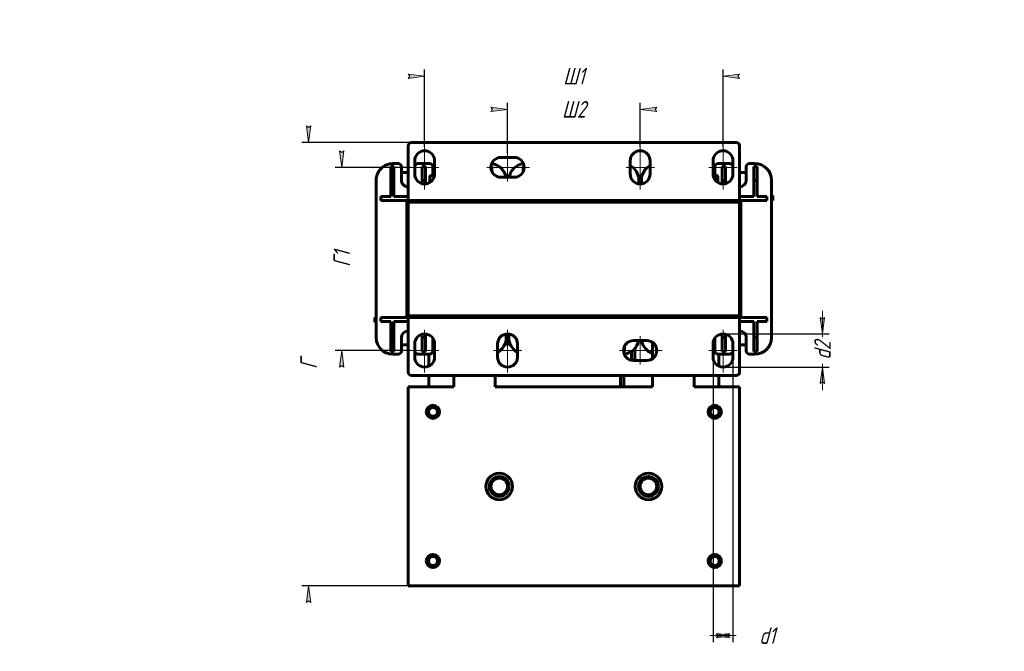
# Model space of a CAD drawing. Header units: millimetres. Extents: x 0 to 297, y 0 to 420.
# Tile 11 of 11: x 0 to 297, y 229 to 420. Entities that reach past the tile are written whole.
import ezdxf

# ---------------------------------------------------------------- set-up
doc = ezdxf.new("R2010")
doc.units = ezdxf.units.MM
for name, pattern in [('K5LT_AXLED', [19.5, 15, -1.5, 1.5, -1.5]), ('K5LT_BASIC', [0]), ('K5LT_THIN', [0])]:
    doc.linetypes.add(name, pattern=pattern)
doc.layers.add('Системный слой', color=7, linetype='Continuous')
doc.styles.add('KDIMTEXTSTYLE', font='GOST_AU.SHX', dxfattribs={"width": 0.96, "oblique": 15, "height": 5})
doc.dimstyles.new('KDIMSTYLE (0.50)', dxfattribs={"dimtxt": 5, "dimasz": 1, "dimexe": 2, "dimexo": 0, "dimgap": 1, "dimtad": 1, "dimlfac": 2, "dimtxsty": 'KDIMTEXTSTYLE', "dimsah": 1, "dimcen": 0, "dimdle": 1, "dimadec": 0, "dimazin": 0, "dimtfac": 0.667, "dimtmove": 0, "dimatfit": 3, "dimfxl": 1, "dimtvp": 1, "dimtolj": 1, "dimtzin": 0, "dimarcsym": 0})

# ---------------------------------------------------------------- blocks, each defined once
blk = doc.blocks.new('U54')
at = {"layer": 'Системный слой', "color": 150, "linetype": 'K5LT_BASIC', "lineweight": 60, "true_color": 0x0080ff}
for p, q in [((156.7796566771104, 364.9501722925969), (156.7796566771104, 365.4501722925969)), ((156.7796566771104, 330.2001722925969), (156.7796566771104, 330.7001722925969))]:
    blk.add_line(p, q, dxfattribs=at)
blk = doc.blocks.new('U55')
at = {"layer": 'Системный слой', "color": 150, "linetype": 'K5LT_BASIC', "lineweight": 60, "true_color": 0x0080ff}
for p, q in [((177.5296566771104, 365.4501722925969), (177.5296566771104, 364.9501722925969)), ((177.5296566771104, 330.7001722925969), (177.5296566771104, 330.2001722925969))]:
    blk.add_line(p, q, dxfattribs=at)
blk = doc.blocks.new('U56')
at = {"layer": 'Системный слой', "color": 150, "linetype": 'K5LT_BASIC', "lineweight": 60, "true_color": 0x0080ff}
for p, q in [((147.5296566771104, 364.9501722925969), (147.5296566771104, 365.4501722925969)), ((147.5296566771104, 330.2001722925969), (147.5296566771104, 330.7001722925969)), ((147.5296566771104, 324.0751722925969), (147.5296566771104, 325.1766425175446))]:
    blk.add_line(p, q, dxfattribs=at)
blk = doc.blocks.new('U57')
at = {"layer": 'Системный слой', "color": 150, "linetype": 'K5LT_BASIC', "lineweight": 60, "true_color": 0x0080ff}
for p, q in [((186.7796566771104, 370.4737020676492), (186.7796566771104, 371.5751722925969)), ((186.7796566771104, 364.9501722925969), (186.7796566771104, 365.4501722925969)), ((186.7796566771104, 330.2001722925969), (186.7796566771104, 330.7001722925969))]:
    blk.add_line(p, q, dxfattribs=at)
blk = doc.blocks.new('U58')
at = {"layer": 'Системный слой', "color": 150, "linetype": 'K5LT_BASIC', "lineweight": 60, "true_color": 0x0080ff}
for p, q in [((124.0921566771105, 373.0501722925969), (124.3257396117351, 373.0501722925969)), ((124.3257396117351, 373.0501722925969), (125.1278704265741, 373.0501722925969))]:
    blk.add_line(p, q, dxfattribs=at)
blk = doc.blocks.new('U59')
at = {"layer": 'Системный слой', "color": 150, "linetype": 'K5LT_BASIC', "lineweight": 60, "true_color": 0x0080ff}
for p, q in [((123.6881116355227, 372.6516408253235), (124.1566213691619, 372.8003585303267)), ((124.1566213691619, 372.8003585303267), (124.6305498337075, 372.9002347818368)), ((124.6305498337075, 372.9002347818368), (125.1111839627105, 372.941304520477))]:
    blk.add_line(p, q, dxfattribs=at)
blk = doc.blocks.new('U60')
at = {"layer": 'Системный слой', "color": 150, "linetype": 'K5LT_BASIC', "lineweight": 60, "true_color": 0x0080ff}
for p, q in [((209.6546566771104, 321.8751722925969), (209.1546566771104, 321.8751722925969)), ((219.1546566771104, 321.8751722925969), (217.1546566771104, 321.8751722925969))]:
    blk.add_line(p, q, dxfattribs=at)
blk = doc.blocks.new('U61')
at = {"layer": 'Системный слой', "color": 150, "linetype": 'K5LT_BASIC', "lineweight": 60, "true_color": 0x0080ff}
for p, q in [((209.1546566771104, 373.9251722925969), (209.6546566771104, 373.9251722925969)), ((217.1546566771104, 373.9251722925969), (219.1546566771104, 373.9251722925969))]:
    blk.add_line(p, q, dxfattribs=at)
blk = doc.blocks.new('U62')
at = {"layer": 'Системный слой', "color": 150, "linetype": 'K5LT_BASIC', "lineweight": 60, "true_color": 0x0080ff}
for p, q in [((196.7796566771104, 364.9501722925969), (196.7796566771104, 365.4501722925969)), ((196.7796566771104, 330.2001722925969), (196.7796566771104, 330.7001722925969))]:
    blk.add_line(p, q, dxfattribs=at)
blk = doc.blocks.new('U63')
at = {"layer": 'Системный слой', "color": 150, "linetype": 'K5LT_BASIC', "lineweight": 60, "true_color": 0x0080ff}
for p, q in [((187.5296566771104, 370.4737020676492), (187.5296566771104, 371.5751722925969)), ((187.5296566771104, 364.9501722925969), (187.5296566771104, 365.4501722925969)), ((187.5296566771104, 330.2001722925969), (187.5296566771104, 330.7001722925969))]:
    blk.add_line(p, q, dxfattribs=at)
blk = doc.blocks.new('U64')
at = {"layer": 'Системный слой', "color": 150, "linetype": 'K5LT_BASIC', "lineweight": 60, "true_color": 0x0080ff}
for p, q in [((123.4046566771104, 315.4729942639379), (123.4046566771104, 319.0751722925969)), ((123.4046566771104, 309.2001722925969), (123.4046566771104, 312.7001722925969))]:
    blk.add_line(p, q, dxfattribs=at)
blk = doc.blocks.new('U65')
at = {"layer": 'Системный слой', "color": 150, "linetype": 'K5LT_BASIC', "lineweight": 60, "true_color": 0x0080ff}
for p, q in [((117.1546566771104, 321.8751722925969), (115.1546566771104, 321.8751722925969)), ((125.1546566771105, 321.8751722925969), (124.6546566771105, 321.8751722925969))]:
    blk.add_line(p, q, dxfattribs=at)
blk = doc.blocks.new('U66')
at = {"layer": 'Системный слой', "color": 150, "linetype": 'K5LT_BASIC', "lineweight": 60, "true_color": 0x0080ff}
for p, q in [((115.1546566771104, 373.9251722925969), (117.1546566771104, 373.9251722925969)), ((124.6546566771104, 373.9251722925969), (125.1546566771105, 373.9251722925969))]:
    blk.add_line(p, q, dxfattribs=at)
blk = doc.blocks.new('U67')
at = {"layer": 'Системный слой', "color": 150, "linetype": 'K5LT_BASIC', "lineweight": 60, "true_color": 0x0080ff}
for p, q in [((210.9046566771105, 315.4729942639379), (210.9046566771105, 319.0751722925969)), ((210.9046566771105, 309.2001722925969), (210.9046566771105, 312.7001722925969))]:
    blk.add_line(p, q, dxfattribs=at)
blk = doc.blocks.new('U68')
at = {"layer": 'Системный слой', "color": 150, "linetype": 'K5LT_BASIC', "lineweight": 60, "true_color": 0x0080ff}
for p, q in [((209.2103707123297, 372.8746897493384), (209.5205861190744, 372.8153691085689)), ((209.5205861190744, 372.8153691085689), (209.8279429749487, 372.7403645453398)), ((209.8279429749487, 372.7403645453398), (210.1328384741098, 372.6516408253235))]:
    blk.add_line(p, q, dxfattribs=at)
blk = doc.blocks.new('U69')
at = {"layer": 'Системный слой', "color": 150, "linetype": 'K5LT_BASIC', "lineweight": 60, "true_color": 0x0080ff}
for p, q in [((210.1328384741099, 372.6516408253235), (210.2311344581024, 372.8334259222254)), ((210.2311344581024, 372.8334259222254), (210.331130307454, 372.9309046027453)), ((210.331130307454, 372.9309046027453), (210.4325439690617, 372.9258183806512)), ((210.4325439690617, 372.9258183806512), (210.4961960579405, 372.8688475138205)), ((210.4961960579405, 372.8688475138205), (210.5590366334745, 372.7755361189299)), ((210.5590366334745, 372.7755361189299), (210.6212017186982, 372.6516408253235))]:
    blk.add_line(p, q, dxfattribs=at)
blk = doc.blocks.new('U70')
at = {"layer": 'Системный слой', "color": 150, "linetype": 'K5LT_BASIC', "lineweight": 60, "true_color": 0x0080ff}
for p, q in [((137.5296566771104, 365.4501722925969), (137.5296566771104, 364.9501722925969)), ((137.5296566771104, 330.7001722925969), (137.5296566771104, 330.2001722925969))]:
    blk.add_line(p, q, dxfattribs=at)
blk = doc.blocks.new('U71')
at = {"layer": 'Системный слой', "color": 150, "linetype": 'K5LT_BASIC', "lineweight": 60, "true_color": 0x0080ff}
for p, q in [((146.7796566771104, 364.9501722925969), (146.7796566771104, 365.4501722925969)), ((146.7796566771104, 330.2001722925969), (146.7796566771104, 330.7001722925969)), ((146.7796566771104, 324.0751722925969), (146.7796566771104, 325.1766425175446))]:
    blk.add_line(p, q, dxfattribs=at)
blk = doc.blocks.new('U72')
at = {"layer": 'Системный слой', "color": 150, "linetype": 'K5LT_BASIC', "lineweight": 60, "true_color": 0x0080ff}
for p, q in [((190.9046566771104, 322.6368708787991), (190.9046566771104, 317.7634737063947)), ((190.9046566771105, 312.7001722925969), (190.9046566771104, 309.2001722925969))]:
    blk.add_line(p, q, dxfattribs=at)
blk = doc.blocks.new('KDIMARROW_01')
at = {"layer": 'Системный слой'}
blk.add_hatch(color=0, dxfattribs=at).paths.add_polyline_path([(-5, -0.6582624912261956), (0, 0), (-5, 0.658262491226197), (-4.5, 5.51091059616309e-16)])
at = {"layer": 'Системный слой', "color": 0, "linetype": 'K5LT_THIN', "lineweight": 18}
for p, q in [((-4.5, 5.51091059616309e-16), (-5, 0.658262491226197)), ((-5, 0.658262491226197), (0, 0)), ((0, 0), (-5, -0.6582624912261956)), ((-5, -0.6582624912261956), (-4.5, 5.51091059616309e-16)), ((0, 0), (-1, 0))]:
    blk.add_line(p, q, dxfattribs=at)
blk = doc.blocks.new('KDIMARROW_02')
at = {"layer": 'Системный слой'}
blk.add_hatch(color=0, dxfattribs=at).paths.add_polyline_path([(4.5, -5.51091059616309e-16), (5, 0.6582624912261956), (0, 0), (5, -0.658262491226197)])
at = {"layer": 'Системный слой', "color": 0, "linetype": 'K5LT_THIN', "lineweight": 18}
for p, q in [((0, 0), (-1, 0)), ((5, 0.6582624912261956), (0, 0)), ((0, 0), (5, -0.658262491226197)), ((0, 0), (7, -8.572527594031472e-16)), ((4.5, -5.51091059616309e-16), (5, 0.6582624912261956)), ((5, -0.658262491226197), (4.5, -5.51091059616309e-16))]:
    blk.add_line(p, q, dxfattribs=at)

msp = doc.modelspace()

# ---------------------------------------------------------------- linework, layer by layer
at = {"layer": 'Системный слой', "color": 150, "linetype": 'K5LT_BASIC', "lineweight": 60, "true_color": 0x0080ff}
for p, q in [((117.1546566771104, 381.9501722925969), (117.1546566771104, 366.4501722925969)), ((216.1546566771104, 382.9501722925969), (118.1546566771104, 382.9501722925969)), ((217.1546566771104, 381.9501722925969), (217.1546566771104, 366.4501722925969)), ((119.1546566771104, 373.4501722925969), (119.1546566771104, 377.4501722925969)), ((125.1546566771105, 377.4501722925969), (125.1546566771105, 373.4501722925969)), ((145.1546566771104, 378.4501722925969), (149.1546566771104, 378.4501722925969)), ((184.1546566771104, 373.4501722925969), (184.1546566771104, 377.4501722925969)), ((190.1546566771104, 377.4501722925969), (190.1546566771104, 373.4501722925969)), ((209.1546566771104, 373.4501722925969), (209.1546566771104, 377.4501722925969)), ((215.1546566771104, 377.4501722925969), (215.1546566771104, 373.4501722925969)), ((111.9046566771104, 375.7001722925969), (111.9046566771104, 371.5001722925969)), ((112.9046566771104, 375.7001722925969), (111.9046566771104, 375.7001722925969)), ((112.5296566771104, 376.5751722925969), (114.1546566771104, 376.5751722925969)), ((112.9046566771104, 375.7001722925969), (112.9046566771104, 371.5001722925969)), ((115.1546566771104, 371.5751722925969), (115.1546566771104, 375.5751722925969)), ((120.1546566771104, 376.5751722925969), (123.6546566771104, 376.5751722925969)), ((122.4046566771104, 375.7001722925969), (121.4046566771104, 375.7001722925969)), ((121.4046566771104, 375.7001722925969), (121.4046566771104, 371.5001722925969)), ((122.4046566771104, 375.7001722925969), (122.4046566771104, 371.5001722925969)), ((124.6546566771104, 373.0501722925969), (124.6546566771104, 375.5751722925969)), ((142.1650914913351, 375.7001722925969), (142.4046566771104, 375.7001722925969)), ((142.4046566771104, 375.7001722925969), (142.4046566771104, 374.2512144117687)), ((151.9046566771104, 375.7001722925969), (151.9046566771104, 374.2512144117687)), ((152.1442218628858, 375.7001722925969), (151.9046566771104, 375.7001722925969)), ((209.6546566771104, 375.5751722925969), (209.6546566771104, 373.0501722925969)), ((210.6546566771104, 376.5751722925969), (214.1546566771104, 376.5751722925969)), ((211.9046566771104, 371.5001722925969), (211.9046566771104, 375.7001722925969)), ((211.9046566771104, 375.7001722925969), (212.9046566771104, 375.7001722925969)), ((212.9046566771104, 375.7001722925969), (212.9046566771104, 371.5001722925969)), ((219.1546566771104, 375.5751722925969), (219.1546566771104, 371.5751722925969)), ((220.1546566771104, 376.5751722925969), (221.7796566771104, 376.5751722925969)), ((221.4046566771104, 371.5001722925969), (221.4046566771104, 375.7001722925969)), ((221.4046566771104, 375.7001722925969), (222.4046566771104, 375.7001722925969)), ((222.4046566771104, 375.7001722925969), (222.4046566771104, 371.5001722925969)), ((107.5296566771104, 324.0751722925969), (107.5296566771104, 371.5751722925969)), ((111.9046566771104, 371.5001722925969), (111.9046566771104, 366.7001722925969)), ((112.9046566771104, 371.5001722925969), (111.9046566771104, 371.5001722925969)), ((112.9046566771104, 366.7001722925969), (112.9046566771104, 371.5001722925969)), ((122.4046566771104, 371.5001722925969), (121.4046566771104, 371.5001722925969)), ((121.4046566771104, 371.5001722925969), (121.4046566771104, 370.5454347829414)), ((122.4046566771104, 370.4606071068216), (122.4046566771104, 371.5001722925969)), ((123.6881116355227, 372.6516408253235), (123.6881116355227, 370.8717006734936)), ((124.0921566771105, 373.0501722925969), (123.8767018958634, 372.9257794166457)), ((149.1546566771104, 372.4501722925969), (145.1546566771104, 372.4501722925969)), ((209.1814429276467, 373.0501722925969), (210.2171566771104, 373.0501722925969)), ((210.1328384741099, 372.6516408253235), (210.1328384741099, 371.2338124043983)), ((210.2171566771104, 373.0501722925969), (210.4326114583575, 372.9257794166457)), ((210.6212017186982, 372.6516408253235), (210.6212017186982, 370.8717006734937)), ((211.9046566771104, 371.5001722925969), (212.9046566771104, 371.5001722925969)), ((211.9046566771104, 370.4606071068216), (211.9046566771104, 371.5001722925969)), ((212.9046566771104, 371.5001722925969), (212.9046566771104, 370.5454347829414)), ((221.4046566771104, 371.5001722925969), (222.4046566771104, 371.5001722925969)), ((221.4046566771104, 366.7001722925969), (221.4046566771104, 371.5001722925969)), ((222.4046566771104, 371.5001722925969), (222.4046566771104, 366.7001722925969)), ((226.7796566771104, 324.0751722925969), (226.7796566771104, 371.5751722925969)), ((108.9046566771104, 366.7001722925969), (111.9046566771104, 366.7001722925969)), ((108.9046566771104, 365.4501722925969), (108.9046566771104, 366.7001722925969)), ((117.1546566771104, 365.4501722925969), (108.9046566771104, 365.4501722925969)), ((112.9046566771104, 366.7001722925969), (117.1546566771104, 366.7001722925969)), ((116.7796566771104, 330.2001722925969), (116.7796566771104, 365.4501722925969)), ((117.1546566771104, 365.4501722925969), (117.1546566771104, 366.4501722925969)), ((217.1546566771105, 365.4501722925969), (117.1546566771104, 365.4501722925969)), ((117.1546566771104, 365.4501722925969), (137.1546566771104, 365.4501722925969)), ((117.1546566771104, 365.4501722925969), (117.1546566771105, 364.9501722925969)), ((137.1546566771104, 365.4501722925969), (137.1546566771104, 364.9501722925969)), ((157.1546566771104, 365.4501722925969), (177.1546566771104, 365.4501722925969)), ((157.1546566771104, 365.4501722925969), (157.1546566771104, 364.9501722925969)), ((177.1546566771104, 365.4501722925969), (177.1546566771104, 364.9501722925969)), ((197.1546566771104, 365.4501722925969), (217.1546566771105, 365.4501722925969)), ((197.1546566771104, 365.4501722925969), (197.1546566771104, 364.9501722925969)), ((217.1546566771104, 366.7001722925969), (221.4046566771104, 366.7001722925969)), ((217.1546566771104, 366.4501722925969), (217.1546566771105, 365.4501722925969)), ((225.4046566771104, 365.4501722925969), (217.1546566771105, 365.4501722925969)), ((217.1546566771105, 365.4501722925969), (217.1546566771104, 364.9501722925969)), ((217.5296566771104, 365.4501722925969), (217.5296566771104, 330.2001722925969)), ((222.4046566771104, 366.7001722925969), (225.4046566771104, 366.7001722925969)), ((225.4046566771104, 366.7001722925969), (225.4046566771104, 365.4501722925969)), ((226.7796566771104, 366.9501722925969), (227.1546566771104, 366.9501722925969)), ((227.1546566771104, 365.4501722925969), (226.7796566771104, 365.4501722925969)), ((227.1546566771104, 366.9501722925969), (227.1546566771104, 365.4501722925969)), ((117.1546566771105, 364.9501722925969), (117.1546566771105, 330.7001722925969)), ((117.1546566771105, 364.9501722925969), (217.1546566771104, 364.9501722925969)), ((117.1546566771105, 364.9501722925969), (137.1546566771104, 364.9501722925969)), ((157.1546566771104, 364.9501722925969), (177.1546566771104, 364.9501722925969)), ((197.1546566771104, 364.9501722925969), (217.1546566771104, 364.9501722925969)), ((217.1546566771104, 364.9501722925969), (217.1546566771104, 330.7001722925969)), ((107.1546566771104, 328.7001722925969), (107.1546566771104, 330.2001722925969)), ((107.1546566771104, 330.2001722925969), (107.5296566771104, 330.2001722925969)), ((117.1546566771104, 330.2001722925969), (108.9046566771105, 330.2001722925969)), ((108.9046566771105, 330.2001722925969), (108.9046566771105, 328.9501722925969)), ((117.1546566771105, 330.7001722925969), (217.1546566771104, 330.7001722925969)), ((117.1546566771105, 330.7001722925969), (137.1546566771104, 330.7001722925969)), ((117.1546566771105, 330.7001722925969), (117.1546566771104, 330.2001722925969)), ((117.1546566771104, 329.2001722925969), (117.1546566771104, 330.2001722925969)), ((117.1546566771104, 330.2001722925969), (217.1546566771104, 330.2001722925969)), ((117.1546566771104, 330.2001722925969), (137.1546566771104, 330.2001722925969)), ((137.1546566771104, 330.7001722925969), (137.1546566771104, 330.2001722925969)), ((157.1546566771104, 330.7001722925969), (177.1546566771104, 330.7001722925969)), ((157.1546566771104, 330.7001722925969), (157.1546566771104, 330.2001722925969)), ((157.1546566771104, 330.2001722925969), (177.1546566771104, 330.2001722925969)), ((177.1546566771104, 330.7001722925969), (177.1546566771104, 330.2001722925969)), ((197.1546566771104, 330.7001722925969), (217.1546566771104, 330.7001722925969)), ((197.1546566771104, 330.7001722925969), (197.1546566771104, 330.2001722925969)), ((197.1546566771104, 330.2001722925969), (217.1546566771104, 330.2001722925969)), ((217.1546566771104, 330.7001722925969), (217.1546566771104, 330.2001722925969)), ((225.4046566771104, 330.2001722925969), (217.1546566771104, 330.2001722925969)), ((217.1546566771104, 330.2001722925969), (217.1546566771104, 329.2001722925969)), ((225.4046566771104, 328.9501722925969), (225.4046566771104, 330.2001722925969)), ((107.5296566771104, 328.7001722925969), (107.1546566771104, 328.7001722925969)), ((108.9046566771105, 328.9501722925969), (111.9046566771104, 328.9501722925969)), ((111.9046566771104, 324.1501722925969), (111.9046566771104, 328.9501722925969)), ((112.9046566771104, 328.9501722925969), (112.9046566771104, 324.1501722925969)), ((112.9046566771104, 328.9501722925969), (117.1546566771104, 328.9501722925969)), ((117.1546566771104, 313.7001722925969), (117.1546566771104, 329.2001722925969)), ((217.1546566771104, 313.7001722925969), (217.1546566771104, 329.2001722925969)), ((217.1546566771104, 328.9501722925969), (221.4046566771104, 328.9501722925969)), ((221.4046566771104, 328.9501722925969), (221.4046566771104, 324.1501722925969)), ((222.4046566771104, 324.1501722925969), (222.4046566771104, 328.9501722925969)), ((222.4046566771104, 328.9501722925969), (225.4046566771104, 328.9501722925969)), ((112.9046566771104, 324.1501722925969), (111.9046566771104, 324.1501722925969)), ((111.9046566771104, 319.9501722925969), (111.9046566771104, 324.1501722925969)), ((112.9046566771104, 324.1501722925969), (112.9046566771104, 319.9501722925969)), ((115.1546566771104, 324.0751722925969), (115.1546566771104, 320.0751722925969)), ((121.4046566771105, 324.1501722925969), (121.4046566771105, 325.1049098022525)), ((122.4046566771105, 324.1501722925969), (121.4046566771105, 324.1501722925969)), ((121.4046566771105, 319.9501722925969), (121.4046566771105, 324.1501722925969)), ((122.4046566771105, 325.1897374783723), (122.4046566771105, 324.1501722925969)), ((122.4046566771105, 324.1501722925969), (122.4046566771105, 319.9501722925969)), ((124.6546566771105, 323.8584846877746), (124.6546566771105, 320.0751722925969)), ((146.7796566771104, 324.4462750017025), (147.5296566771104, 324.4462750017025)), ((146.7796566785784, 324.1111269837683), (147.5296566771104, 324.1111269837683)), ((209.6546566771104, 320.0751722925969), (209.6546566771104, 323.8584846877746)), ((211.9046566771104, 325.1897374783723), (211.9046566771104, 324.1501722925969)), ((211.9046566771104, 324.1501722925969), (212.9046566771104, 324.1501722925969)), ((211.9046566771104, 319.9501722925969), (211.9046566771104, 324.1501722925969)), ((212.9046566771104, 324.1501722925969), (212.9046566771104, 325.1049098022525)), ((212.9046566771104, 319.9501722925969), (212.9046566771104, 324.1501722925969)), ((219.1546566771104, 320.0751722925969), (219.1546566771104, 324.0751722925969)), ((221.4046566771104, 324.1501722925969), (222.4046566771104, 324.1501722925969)), ((221.4046566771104, 319.9501722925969), (221.4046566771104, 324.1501722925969)), ((222.4046566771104, 319.9501722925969), (222.4046566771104, 324.1501722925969)), ((119.1546566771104, 318.2001722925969), (119.1546566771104, 322.2001722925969)), ((125.1546566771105, 322.2001722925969), (125.1546566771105, 318.2001722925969)), ((144.1546566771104, 318.2001722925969), (144.1546566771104, 322.2001722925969)), ((146.3777569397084, 322.1111269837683), (147.9315564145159, 322.1111269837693)), ((150.1546566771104, 322.2001722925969), (150.1546566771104, 318.2001722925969)), ((182.4046566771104, 319.9501722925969), (182.4046566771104, 321.3991301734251)), ((185.1546566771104, 323.2001722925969), (189.1546566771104, 323.2001722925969)), ((185.5482289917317, 320.7891621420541), (185.5482560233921, 317.2001722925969)), ((185.5482560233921, 317.2001722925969), (185.5482289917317, 320.7891621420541)), ((209.1546566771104, 318.2001722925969), (209.1546566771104, 322.2001722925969)), ((215.1546566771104, 322.2001722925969), (215.1546566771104, 318.2001722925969)), ((112.9046566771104, 319.9501722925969), (111.9046566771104, 319.9501722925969)), ((112.5296566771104, 319.0751722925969), (114.1546566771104, 319.0751722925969)), ((120.1546566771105, 319.0751722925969), (123.6546566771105, 319.0751722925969)), ((122.4046566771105, 319.9501722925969), (121.4046566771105, 319.9501722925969)), ((182.1650914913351, 319.9501722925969), (182.4046566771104, 319.9501722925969)), ((184.548228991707, 319.9116392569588), (184.5482442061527, 317.2621008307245)), ((184.5482442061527, 317.2621008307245), (184.548228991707, 319.9116392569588)), ((210.6546566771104, 319.0751722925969), (214.1546566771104, 319.0751722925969)), ((211.9046566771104, 319.9501722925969), (212.9046566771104, 319.9501722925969)), ((220.1546566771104, 319.0751722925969), (221.7796566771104, 319.0751722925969)), ((221.4046566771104, 319.9501722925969), (222.4046566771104, 319.9501722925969)), ((189.1546566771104, 317.2001722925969), (185.1546566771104, 317.2001722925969)), ((118.1546566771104, 312.7001722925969), (216.1546566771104, 312.7001722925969)), ((130.9046566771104, 312.7001722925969), (130.9046566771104, 309.2001722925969)), ((143.4046566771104, 309.2001722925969), (143.4046566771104, 312.7001722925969)), ((181.1860843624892, 309.2001722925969), (181.1860843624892, 312.7001722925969)), ((182.1860843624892, 309.2001722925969), (182.1860843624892, 312.7001722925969)), ((203.4046566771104, 309.2001722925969), (203.4046566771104, 312.7001722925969)), ((130.9046566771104, 309.2001722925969), (117.1546566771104, 309.2001722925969)), ((117.1546566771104, 309.2001722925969), (117.1546566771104, 249.2001722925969)), ((190.9046566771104, 309.2001722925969), (143.4046566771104, 309.2001722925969)), ((217.1546566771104, 309.2001722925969), (203.4046566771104, 309.2001722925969)), ((217.1546566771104, 249.2001722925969), (217.1546566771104, 309.2001722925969)), ((117.1546566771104, 249.2001722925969), (217.1546566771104, 249.2001722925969))]:
    msp.add_line(p, q, dxfattribs=at)
at = {"layer": 'Системный слой', "color": 30, "linetype": 'K5LT_AXLED', "lineweight": 18, "true_color": 0xff8000}
for p, q in [((122.1546566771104, 381.6839582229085), (122.1546566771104, 368.8139885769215)), ((187.1546566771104, 381.6839582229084), (187.1546566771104, 368.8139885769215)), ((212.1546566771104, 381.6839582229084), (212.1546566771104, 368.8139885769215)), ((147.1546566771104, 371.2092613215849), (147.1546566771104, 379.7457981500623)), ((117.9137457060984, 375.450172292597), (126.4502825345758, 375.450172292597)), ((140.9208707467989, 375.4501722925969), (153.7908403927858, 375.4501722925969)), ((182.9137457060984, 375.4501722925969), (191.4502825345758, 375.4501722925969)), ((207.9137457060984, 375.4501722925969), (216.4502825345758, 375.4501722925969)), ((122.1546566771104, 326.4339582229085), (122.1546566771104, 313.5639885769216)), ((147.1546566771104, 326.4339582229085), (147.1546566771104, 313.5639885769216)), ((187.1546566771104, 315.9592613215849), (187.1546566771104, 324.4957981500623)), ((212.1546566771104, 326.4339582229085), (212.1546566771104, 313.5639885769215)), ((117.9137457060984, 320.200172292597), (126.4502825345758, 320.200172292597)), ((142.9137457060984, 320.200172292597), (151.4502825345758, 320.200172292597)), ((180.9208707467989, 320.2001722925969), (193.7908403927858, 320.2001722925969)), ((207.9137457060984, 320.200172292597), (216.4502825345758, 320.200172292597))]:
    msp.add_line(p, q, dxfattribs=at)
at = {"layer": 'Системный слой', "color": 150, "linetype": 'K5LT_BASIC', "lineweight": 60, "true_color": 0x0080ff}
for centre, radius in [((124.6546566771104, 301.7001722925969), 1.5), ((124.6546566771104, 301.7001722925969), 1.349999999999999), ((209.6546566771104, 301.7001722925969), 1.5), ((209.6546566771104, 301.7001722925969), 1.349999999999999), ((144.6546566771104, 279.2001722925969), 4.000000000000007), ((144.6546566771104, 279.2001722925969), 3), ((189.6546566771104, 279.2001722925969), 4), ((189.6546566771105, 279.2001722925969), 3), ((144.6546566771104, 279.2001722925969), 2.499999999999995), ((189.6546566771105, 279.2001722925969), 2.499999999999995), ((124.6546566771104, 256.7001722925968), 1.5), ((124.6546566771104, 256.7001722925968), 1.349999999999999), ((209.6546566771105, 256.7001722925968), 1.5), ((209.6546566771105, 256.7001722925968), 1.349999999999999)]:
    msp.add_circle(centre, radius, dxfattribs=at)
for centre, radius, start, end in [((118.1546566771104, 381.9501722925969), 1.000000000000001, 90.00000000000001, 180), ((122.1546566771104, 377.4501722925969), 3.000000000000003, 0, 180), ((187.1546566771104, 377.4501722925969), 2.999999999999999, 0, 180), ((212.1546566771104, 377.4501722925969), 3.000000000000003, 0, 180), ((216.1546566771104, 381.9501722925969), 1.000000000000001, 0, 90), ((145.1546566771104, 375.4501722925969), 2.999999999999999, 90, 270), ((149.1546566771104, 375.4501722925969), 2.999999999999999, 270, 90), ((112.5296566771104, 371.5751722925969), 4.999999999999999, 89.99999999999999, 180), ((114.1546566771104, 375.5751722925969), 1.000000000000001, 0, 90), ((120.1546566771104, 375.5751722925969), 1.000000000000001, 90.00000000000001, 180), ((123.6546566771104, 375.5751722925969), 1, 0, 90), ((141.7796566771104, 371.5751722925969), 5.000000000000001, 10.07865810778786, 83.3330810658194), ((152.5296566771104, 371.5751722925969), 4.999999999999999, 96.66691893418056, 169.921341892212), ((181.7796566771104, 371.5751722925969), 5.000000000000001, 0, 61.64064997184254), ((192.5296566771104, 371.5751722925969), 4.999999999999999, 118.3593500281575, 180), ((210.6546566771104, 375.5751722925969), 1, 90.00000000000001, 180), ((214.1546566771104, 375.5751722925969), 1, 0, 89.9999999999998), ((220.1546566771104, 375.5751722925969), 1.000000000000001, 90.00000000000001, 180), ((221.7796566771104, 371.5751722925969), 5.000000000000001, 0, 89.99999999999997), ((117.1546566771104, 371.5751722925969), 2.000000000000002, 180, 270.0000000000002), ((122.1546566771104, 373.4501722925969), 3.000000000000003, 180, 0), ((187.1546566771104, 373.4501722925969), 2.999999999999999, 180, 0), ((212.1546566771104, 373.4501722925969), 3.000000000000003, 180, 0), ((217.1546566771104, 371.5751722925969), 2, 270, 0), ((112.5296566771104, 324.0751722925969), 4.999999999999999, 180, 270), ((117.1546566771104, 324.0751722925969), 2.000000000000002, 90, 180), ((122.1546566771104, 322.2001722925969), 3.000000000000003, 0, 180), ((147.1546566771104, 322.2001722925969), 2.999999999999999, 0, 180), ((141.7796566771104, 324.0751722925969), 4.999999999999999, 298.3593500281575, 0), ((152.5296566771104, 324.0751722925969), 4.999999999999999, 180, 241.6406499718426), ((212.1546566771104, 322.2001722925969), 3.000000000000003, 0, 180), ((217.1546566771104, 324.0751722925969), 2, 0, 90.0000000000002), ((221.7796566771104, 324.0751722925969), 4.999999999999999, 270, 0), ((185.1546566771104, 320.2001722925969), 2.999999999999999, 90, 270), ((181.7796566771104, 324.0751722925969), 4.999999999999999, 276.6669189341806, 349.9213418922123), ((192.5296566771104, 324.0751722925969), 4.999999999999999, 190.0786581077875, 251.0344250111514), ((189.1546566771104, 320.2001722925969), 2.999999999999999, 270, 90), ((114.1546566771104, 320.0751722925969), 1.000000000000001, 270, 0), ((120.1546566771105, 320.0751722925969), 1.000000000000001, 180, 270), ((122.1546566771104, 318.2001722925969), 3.000000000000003, 180, 0), ((123.6546566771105, 320.0751722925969), 1, 270, 0), ((147.1546566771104, 318.2001722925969), 2.999999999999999, 180, 0), ((212.1546566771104, 318.2001722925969), 3.000000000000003, 180, 0), ((210.6546566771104, 320.0751722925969), 1, 180, 270), ((214.1546566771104, 320.0751722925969), 1, 270, 0), ((220.1546566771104, 320.0751722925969), 1.000000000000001, 180, 270), ((118.1546566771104, 313.7001722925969), 1.000000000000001, 180, 270), ((216.1546566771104, 313.7001722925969), 1.000000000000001, 270, 0), ((124.6546566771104, 301.7001722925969), 1.999999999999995, 0, 180), ((209.6546566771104, 301.7001722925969), 1.999999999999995, 0, 180), ((124.6546566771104, 301.7001722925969), 1.999999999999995, 180, 0), ((209.6546566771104, 301.7001722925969), 1.999999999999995, 180, 0), ((124.6546566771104, 256.7001722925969), 1.999999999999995, 0, 180), ((209.6546566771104, 256.7001722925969), 1.999999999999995, 0, 180), ((124.6546566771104, 256.7001722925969), 1.999999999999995, 180, 0), ((209.6546566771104, 256.7001722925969), 1.999999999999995, 180, 0)]:
    msp.add_arc(centre, radius, start, end, dxfattribs=at)
msp.add_open_spline([(123.8767693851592, 372.9258183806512), (123.8585055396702, 372.9152718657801), (123.8206230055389, 372.8826886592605), (123.7576553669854, 372.7946154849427), (123.7132083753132, 372.7073120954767), (123.6881116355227, 372.6516408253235)], degree=3, knots=[0, 0, 0, 0, 1.710214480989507, 3.567703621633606, 6, 6, 6, 6], dxfattribs=at)

# ---------------------------------------------------------------- block references
at = {"layer": 'Системный слой'}
for name in ['U66', 'U59', 'U58', 'U57', 'U63', 'U61', 'U68', 'U69', 'U70', 'U71', 'U56', 'U54', 'U55', 'U62', 'U65', 'U72', 'U60', 'U64', 'U67']:
    msp.add_blockref(name, (0, 0), dxfattribs=at)

# ---------------------------------------------------------------- dimensions: what is measured, and where the dimension line sits
at = {"layer": 'Системный слой', "color": 7}
for base, p1, p2, location, text, override in [((122.1546566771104, 402.9501722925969), (212.1546566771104, 381.6839582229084), (122.1546566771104, 381.6839582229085), (167.1546566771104, 402.9501722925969), '\\H5.0;\\W0.965;\\Q15;\\H5.0;\\W0.965;\\Q15;\\Q15;Ш1', {"dimexo": 0, "dimblk1": 'KDIMARROW_01', "dimblk2": 'KDIMARROW_01', "dimse1": 0, "dimse2": 0, "dimclrt": 7, "dimtolj": 1}), ((147.1546566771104, 392.9501722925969), (187.1546566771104, 381.6839582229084), (147.1546566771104, 379.7457981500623), (167.1546566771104, 392.9501722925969), '\\H5.0;\\W0.965;\\Q15;\\H5.0;\\W0.965;\\Q15;\\Q15;Ш2', {"dimexo": 0, "dimblk1": 'KDIMARROW_01', "dimblk2": 'KDIMARROW_01', "dimse1": 0, "dimse2": 0, "dimclrt": 7, "dimtolj": 1}), ((209.1546566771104, 234.2001722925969), (215.1546566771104, 320.2001722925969), (209.1546566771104, 320.2001722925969), (225.4920523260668, 234.2001722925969), '\\H5.0;\\W0.965;\\Q15;\\H5.0;\\W0.965;\\Q15;\\Q15;d1', {"dimexo": 0, "dimblk1": 'KDIMARROW_02', "dimblk2": 'KDIMARROW_02', "dimse1": 0, "dimse2": 0, "dimclrt": 7, "dimtolj": 1})]:
    msp.add_linear_dim(base=base, p1=p1, p2=p2, location=location, text=text, dimstyle='KDIMSTYLE (0.50)', override=override, dxfattribs=at).render()
for base, p1, p2, location, text, override in [((87.15465667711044, 249.2001722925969), (118.1546566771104, 382.9501722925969), (117.1546566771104, 249.2001722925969), (87.15465667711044, 316.0751722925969), '\\H5.0;\\W0.965;\\Q15;\\H5.0;\\W0.965;\\Q15;\\Q15;Г', {"dimexo": 0, "dimblk1": 'KDIMARROW_01', "dimblk2": 'KDIMARROW_01', "dimse1": 0, "dimse2": 0, "dimclrt": 7, "dimtolj": 1}), ((97.1546566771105, 320.200172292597), (117.9137457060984, 375.450172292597), (117.9137457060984, 320.200172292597), (97.1546566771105, 347.825172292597), '\\H5.0;\\W0.965;\\Q15;\\H5.0;\\W0.965;\\Q15;\\Q15;Г1', {"dimexo": 0, "dimblk1": 'KDIMARROW_01', "dimblk2": 'KDIMARROW_01', "dimse1": 0, "dimse2": 0, "dimclrt": 7, "dimtolj": 1}), ((242.1546566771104, 325.2001722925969), (212.1546566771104, 315.2001722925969), (212.1546566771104, 325.2001722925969), (242.1546566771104, 320.2001722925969), '\\H5.0;\\W0.965;\\Q15;\\H5.0;\\W0.965;\\Q15;\\Q15;d2', {"dimexo": 0, "dimblk1": 'KDIMARROW_02', "dimblk2": 'KDIMARROW_02', "dimse1": 0, "dimse2": 0, "dimclrt": 7, "dimtolj": 1})]:
    msp.add_linear_dim(base=base, p1=p1, p2=p2, angle=90, location=location, text=text, dimstyle='KDIMSTYLE (0.50)', override=override, dxfattribs=at).render()

doc.saveas('drawing.dxf')
